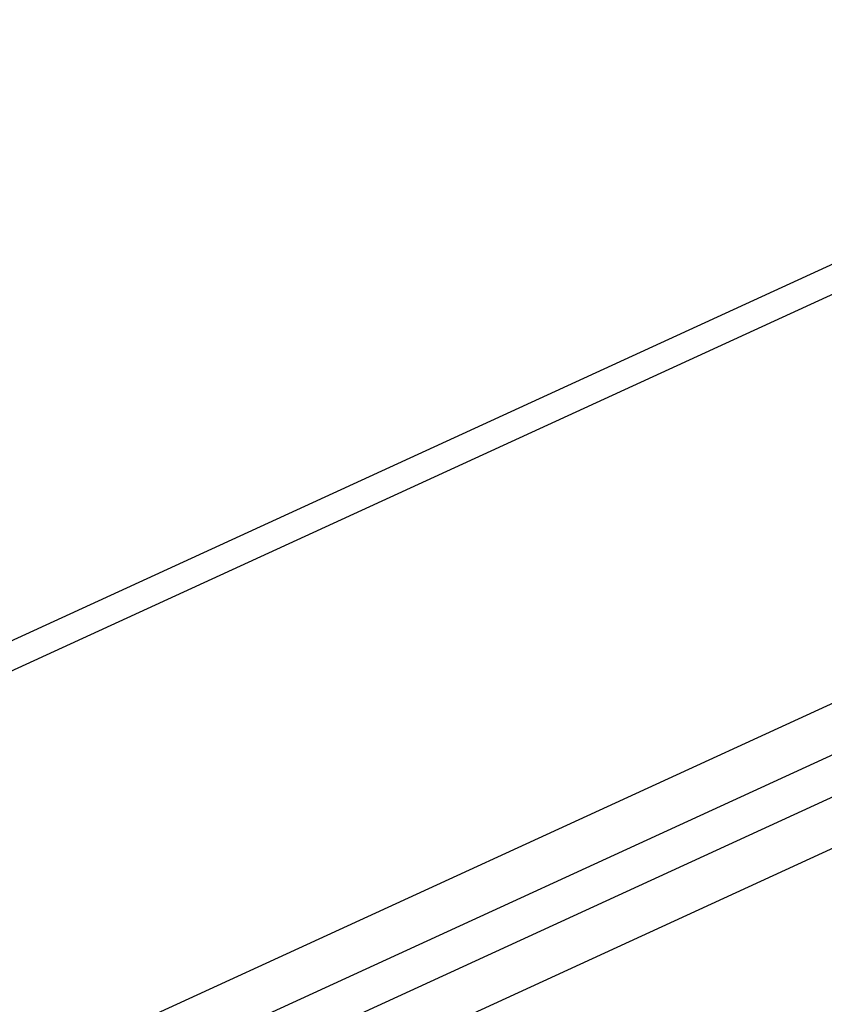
# Model space of a CAD drawing. Extents: x 0 to 594, y 0 to 420.
# Tile 77 of 110: x 551.97 to 553.59, y 121.58 to 123.57. Entities that reach past the tile are written whole.
import ezdxf

# ---------------------------------------------------------------- set-up
doc = ezdxf.new("R2010")
doc.units = 0
doc.header["$LTSCALE"] = 32.67
doc.layers.get('0').update_dxf_attribs({"linetype": 'CONTINUOUS'})
doc.layers.add('DATUM_AXIS', color=7, linetype='CONTINUOUS')

msp = doc.modelspace()

# ---------------------------------------------------------------- linework, layer by layer
at = {"color": 9, "linetype": 'CONTINUOUS'}
for p, q in [((531.4556, 112.9038), (554.7699, 123.6081)), ((554.1776, 123.2751), (532.4254, 113.288))]:
    msp.add_line(p, q, dxfattribs=at)
at = {"color": 7, "linetype": 'CONTINUOUS'}
msp.add_line((532.4451, 112.3667), (554.9583, 122.7031), dxfattribs=at)
at = {"layer": 'DATUM_AXIS', "color": 7, "linetype": 'CONTINUOUS'}
for p, q in [((554.9689, 122.8118), (532.4557, 112.4754)), ((555.0189, 122.6454), (532.5045, 112.3084)), ((555.0071, 122.5361), (532.492, 112.1988))]:
    msp.add_line(p, q, dxfattribs=at)

doc.saveas('drawing.dxf')
